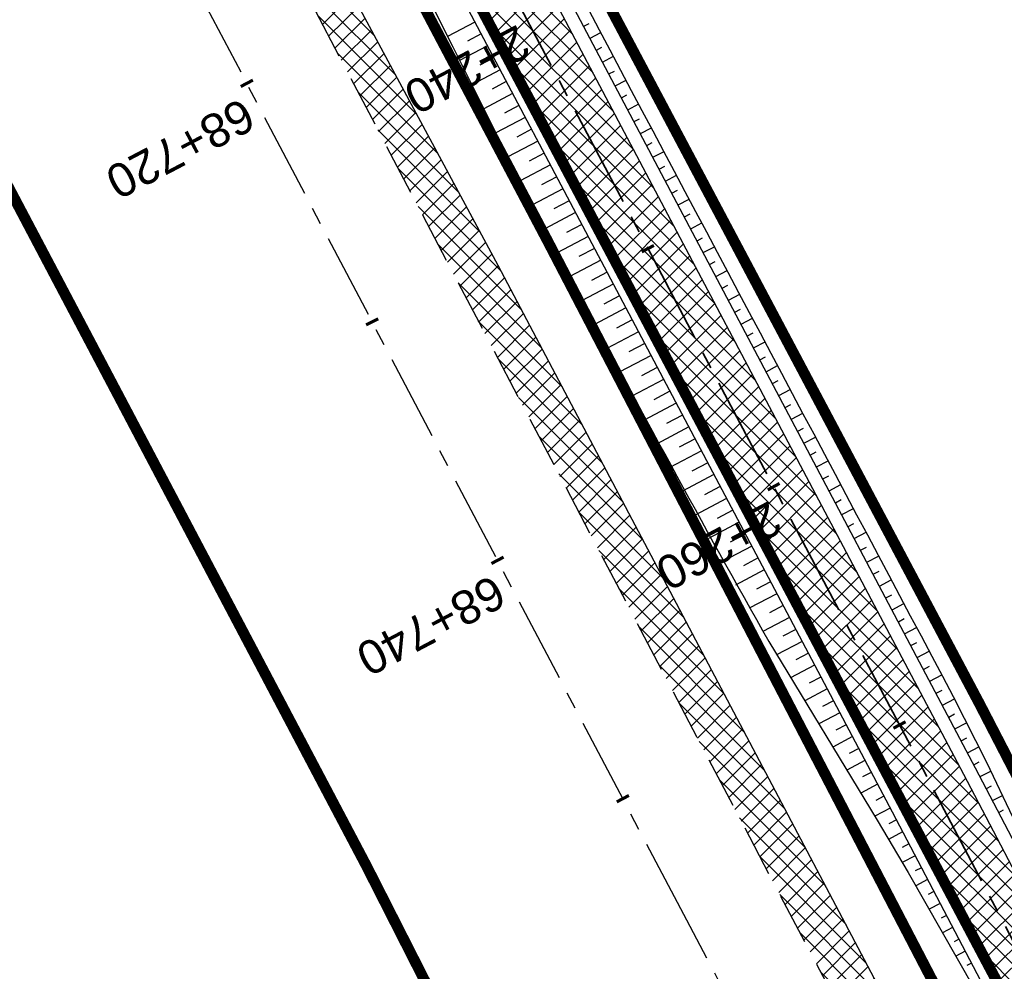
# Model space of a CAD drawing. Header units: metres. Extents: x 7529682 to 7533751, y 5721195 to 5727842.
# Tile 106 of 210: x 7530743 to 7530779, y 5725784 to 5725819. Entities that reach past the tile are written whole.
import ezdxf

# ---------------------------------------------------------------- set-up
doc = ezdxf.new("R2010")
doc.units = ezdxf.units.M
for name, pattern in [('817-dzialki-09-05-04$0$HIDDEN', [0.375, 0.25, -0.125]), ('ACAD_ISO05W100', [33, 24, -3, 0, -3, 0, -3]), ('CENTER', [50.8, 31.75, -6.35, 6.35, -6.35]), ('CENTER2', [28.575, 19.05, -3.175, 3.175, -3.175]), ('HIDDEN', [9.525, 6.35, -3.175])]:
    doc.linetypes.add(name, pattern=pattern)
for name, color, linetype in [('C-DROGI-SYTUACJA', 7, 'Continuous'), ('C-DROGI-SYTUACJA-ETYKIETY', 7, 'Continuous'), ('D-hatch-pobocza', 131, 'Continuous'), ('D-pobocza', 60, 'Continuous'), ('D-rowy', 160, 'Continuous'), ('D-skarpa', 2, 'Continuous'), ('D-skarpa-kreskowanie', 2, 'Continuous')]:
    doc.layers.add(name, color=color, linetype=linetype)
for name, color, linetype, lineweight, true_color in [('D-ewidencja-numery', 7, 'Continuous', 50, 0x40ff00), ('D-hatch-ciag-pieszo-rowerowy', 7, 'Continuous', 13, 0xff9f80), ('D-LR-etap-III', 7, '817-dzialki-09-05-04$0$HIDDEN', 50, 0x00008f)]:
    doc.layers.add(name, color=color, linetype=linetype, lineweight=lineweight, true_color=true_color)
for name, color, linetype, lineweight in [('D-krawędzie', 3, 'Continuous', 30), ('D-obrzeża', 2, 'Continuous', 30), ('D-oś', 10, 'CENTER', 30), ('D-pas-drogowy', 7, 'ACAD_ISO05W100', 50)]:
    doc.layers.add(name, color=color, linetype=linetype, lineweight=lineweight)
doc.layers.add('poprzeczki', color=7, linetype='Continuous', true_color=0x0000c7)
doc.styles.get("Standard").update_dxf_attribs({"font": 'arial.ttf'})
pattern_1 = [(45, (0, 0), (-0.33675960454, 0.33675960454), []), (135, (0, 0), (-0.33675960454, -0.33675960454), [])]

# ---------------------------------------------------------------- blocks, each defined once
blk = doc.blocks.new('AeccTickLine')
at = {"color": 0, "linetype": 'ByBlock', "lineweight": -2}
blk.add_line((0, 1), (0, -1), dxfattribs=at)

msp = doc.modelspace()

# ---------------------------------------------------------------- hatches: boundary and pattern name
at = {"layer": 'D-hatch-ciag-pieszo-rowerowy'}
h = msp.add_hatch(dxfattribs=at)
h.set_pattern_fill('ANSI37', color=256, scale=0.15, style=0)
h.set_pattern_definition(pattern_1)
edge = h.paths.add_edge_path()
edge.add_line((7530776.607, 5725790.321), (7530759.629, 5725822.461))
edge.add_line((7530759.629, 5725822.461), (7530758.52, 5725821.884))
edge.add_line((7530758.52, 5725821.884), (7530775.501, 5725789.739))
edge.add_line((7530775.501, 5725789.739), (7530792.729, 5725756.833))
edge.add_line((7530792.729, 5725756.833), (7530803.873, 5725735.729))
edge.add_arc((7530538.588, 5725595.643), 300, 26.89726, 27.8367, ccw=False)
edge.add_line((7530806.134, 5725731.361), (7530814.971, 5725713.941))
edge.add_line((7530814.971, 5725713.941), (7530815.845, 5725714.98))
edge.add_line((7530815.845, 5725714.98), (7530807.239, 5725731.945))
edge.add_arc((7530539.694, 5725596.227), 300, 26.89728, 27.8367)
edge.add_line((7530804.978, 5725736.313), (7530793.835, 5725757.415))
edge.add_line((7530793.835, 5725757.415), (7530776.607, 5725790.321))
edge = h.paths.add_edge_path()
edge.add_line((7530816.037, 5725715.208), (7530816.72, 5725716.019))
edge.add_line((7530816.72, 5725716.019), (7530808.345, 5725732.528))
edge.add_arc((7530540.799, 5725596.81), 300, 26.89731, 27.8367)
edge.add_line((7530806.084, 5725736.896), (7530794.941, 5725757.997))
edge.add_line((7530794.941, 5725757.997), (7530777.714, 5725790.903))
edge.add_line((7530777.714, 5725790.903), (7530760.738, 5725823.038))
edge.add_line((7530760.738, 5725823.038), (7530759.629, 5725822.461))
edge.add_line((7530759.629, 5725822.461), (7530776.607, 5725790.321))
edge.add_line((7530776.607, 5725790.321), (7530793.835, 5725757.415))
edge.add_line((7530793.835, 5725757.415), (7530804.978, 5725736.313))
edge.add_arc((7530539.694, 5725596.227), 300, 26.89728, 27.8367, ccw=False)
edge.add_line((7530807.239, 5725731.945), (7530815.845, 5725714.98))
edge.add_line((7530815.845, 5725714.98), (7530816.037, 5725715.208))
at = {"layer": 'D-hatch-pobocza'}
h = msp.add_hatch(dxfattribs=at)
h.set_pattern_fill('ANSI37', color=256, scale=0.15, style=0)
h.set_pattern_definition(pattern_1)
h.paths.add_polyline_path([(7530720.98, 5725884.44), (7530708.37, 5725908.34), (7530695.8, 5725932.28), (7530687.36, 5725949.02), (7530675.51, 5725970.87), (7530663.29, 5725994.02), (7530649.63, 5726020.19), (7530635.9, 5726046.17), (7530600.685, 5726114.059), (7530599.743, 5726113.515), (7530641.555, 5726032.008), (7530660.961, 5725995.07), (7530689.128, 5725941.54), (7530707.336, 5725907.032), (7530725.256, 5725873.093), (7530743.97, 5725837.654), (7530770.527, 5725787.119), (7530787.864, 5725754.267), (7530809.813, 5725712.702), (7530812.028, 5725712.541), (7530798.84, 5725737.15), (7530787.35, 5725758.8), (7530776.05, 5725780.2), (7530760.43, 5725809.79), (7530749.22, 5725830.63), (7530733.52, 5725861.06)])

# ---------------------------------------------------------------- linework, layer by layer
at = {"layer": 'C-DROGI-SYTUACJA', "color": 10, "linetype": 'CENTER2', "lineweight": 35, "ltscale": 0.2}
msp.add_lwpolyline([(7530731.225, 5725876.244), (7530749.941, 5725840.801), (7530776.607, 5725790.321), (7530793.835, 5725757.415), (7530804.978, 5725736.313, -0.004099), (7530807.239, 5725731.945), (7530820.113, 5725706.566), (7530830.27, 5725687.299), (7530846.387, 5725656.605), (7530866.204, 5725619.068), (7530877.76, 5725597.076, 0.133536), (7530884.909, 5725589.392), (7530887.484, 5725587.792, -0.133608), (7530894.636, 5725580.102), (7530904.4, 5725561.506, -0.112773)], format="xyb", dxfattribs=at)
at = {"layer": 'D-ewidencja-numery', "color": 12, "ltscale": 15, "true_color": 0xc70000}
msp.add_lwpolyline([(7530735.223, 5725875.667), (7530752.504, 5725842.155), (7530778.311, 5725793.501), (7530797.5, 5725756.382), (7530812.519, 5725728.289), (7530820.039, 5725713.16), (7530822.422, 5725710.194), (7530833.155, 5725688.801), (7530849.629, 5725656.159), (7530867.983, 5725621.964), (7530872.63, 5725612.888), (7530880.354, 5725597.595), (7530883.839, 5725593.389), (7530891.782, 5725587.763), (7530895.039, 5725584.281), (7530897.034, 5725580.941), (7530900.952, 5725579.946), (7530904.81, 5725571.977)], dxfattribs=at)
at = {"layer": 'D-krawędzie', "linetype": 'HIDDEN', "ltscale": 0.3, "flags": 128}
msp.add_lwpolyline([(7530572.01, 5726166.06), (7530620.381, 5726072.761), (7530641.555, 5726032.008), (7530660.961, 5725995.07), (7530689.128, 5725941.54), (7530707.336, 5725907.032), (7530725.256, 5725873.093), (7530743.97, 5725837.654), (7530770.527, 5725787.119), (7530787.864, 5725754.267), (7530809.898, 5725712.542), (7530824.739, 5725684.389), (7530840.856, 5725653.693), (7530860.675, 5725616.154), (7530865.283, 5725607.394), (7530878.05, 5725583.08), (7530918.172, 5725507.178), (7530950.163, 5725446.305), (7530993.419, 5725364.265), (7531022.766, 5725308.719), (7531053.81, 5725249.872), (7531081.166, 5725197.875), (7531103.902, 5725154.541), (7531128.123, 5725108.448), (7531149.3, 5725068.25), (7531167.38, 5725033.767), (7531197.165, 5724976.988), (7531228.151, 5724918.034), (7531253.153, 5724870.491), (7531286.796, 5724806.654), (7531306.74, 5724768.665), (7531335.094, 5724714.652), (7531357.319, 5724672.439), (7531373.645, 5724641.454), (7531392.162, 5724605.999), (7531418.48, 5724555.853), (7531439.727, 5724515.582), (7531468.399, 5724461.077), (7531491.782, 5724416.528), (7531531.99, 5724339.833), (7531557.227, 5724291.659), (7531569.852, 5724267.577), (7531591.376, 5724226.548), (7531610.004, 5724191.103), (7531616.883, 5724177.999), (7531629.985, 5724153.025), (7531641.007, 5724132.022), (7531664.906, 5724087.617), (7531677.644, 5724064.786), (7531683.112, 5724054.988), (7531686.753, 5724048.18), (7531695.448, 5724031.697), (7531703.749, 5724015.917), (7531709.214, 5724005.514), (7531719.389, 5723986.147), (7531726.295, 5723973), (7531732.741, 5723960.736), (7531735.13, 5723956.19)], dxfattribs=at)
at = {"layer": 'D-LR-etap-III', "ltscale": 10, "flags": 128}
msp.add_lwpolyline([(7531750.474, 5723895.103, 0.4, 0.4, 0), (7531750.505, 5723895.13, 0.4, 0.4, 0), (7531682.71, 5724022.92, 0.4, 0.4, 0), (7531619.177, 5724147.204, 0.4, 0.4, 0), (7531592.309, 5724198.489, 0.4, 0.4, 0), (7531553.264, 5724272.919, 0.4, 0.4, 0), (7531504.02, 5724366.79, 0.4, 0.4, 0), (7531482.09, 5724407.62, 0.4, 0.4, 0), (7531412.35, 5724541.183, 0.4, 0.4, 0), (7531388.464, 5724586.93, 0.4, 0.4, 0), (7531345.12, 5724669.94, 0.4, 0.4, 0), (7531127.66, 5725081.67, 0.4, 0.4, 0), (7531059.253, 5725211.041, 0.4, 0.4, 0), (7531008.007, 5725307.954, 0.4, 0.4, 0), (7530964.182, 5725390.836, 0.4, 0.4, 0), (7530914.557, 5725484.684, 0.4, 0.4, 0), (7530865.243, 5725577.494, 0.4, 0.4, 0), (7530840.085, 5725624.059, 0.4, 0.4, 0), (7530802.56, 5725694.925, 0.4, 0.4, 0), (7530755.54, 5725787.51, 0.4, 0.4, 0), (7530708.718, 5725876.303, 0.4, 0.4, 0), (7530695.12, 5725902.09, 0.4, 0.4, 0), (7530642.914, 5726001.078, 0.4, 0.4, 0), (7530634.935, 5726016.147, 0.4, 0.4, 0), (7530610.82, 5726061.93, 0.4, 0.4, 0), (7530610.82, 5726061.93, 0.4, 0.4, 0), (7530607.21, 5726063.51, 0.4, 0.4, 0), (7530597.42, 5726080.68, 0.4, 0.4, 0), (7530591.16, 5726088.44, 0.4, 0.4, 0), (7530581.28, 5726107.21, 0.4, 0.4, 0), (7530571.29, 5726130.56, 0.4, 0.4, 0), (7530549.555, 5726171.527, 0.4, 0.4, 0), (7530531.014, 5726206.474, 0.4, 0.4, 0), (7530516.461, 5726236.017, 0.4, 0.4, 0), (7530500.799, 5726266.141, 0.4, 0.4, 0), (7530491.35, 5726283.94, 0.4, 0.4, 0), (7530482.4, 5726303.41, 0.4, 0.4, 0), (7530482.4, 5726303.41, 0.4, 0.4, 0), (7530450.41, 5726357.28, 0.4, 0.4, 0), (7530397.759, 5726458.5, 0.4, 0.4, 0), (7530334.708, 5726583.665, 0.4, 0.4, 0), (7530303.939, 5726645.168, 0.4, 0.4, 0), (7530300.51, 5726651.778, 0.4, 0.4, 0), (7530289.214, 5726671.967, 0.4, 0.4, 0), (7530281.54, 5726685.57, 0.4, 0.4, 0), (7530261.371, 5726724.163, 0.4, 0.4, 0), (7530254.03, 5726738.21, 0.4, 0.4, 0), (7530197.22, 5726845.06, 0.4, 0.4, 0), (7530194.71, 5726849.15, 0.4, 0.4, 0), (7530195.92, 5726850.75, 0.4, 0.4, 0), (7530170.547, 5726892.961, 0.4, 0.4, 0), (7530143.175, 5726945.066, 0.4, 0.4, 0), (7530105.06, 5727018.32, 0.4, 0.4, 0), (7530100.06, 5727027.16, 0.4, 0.4, 0), (7530062.319, 5727099.625, 0.4, 0.4, 0), (7530015.379, 5727189.42, 0.4, 0.4, 0), (7529983.208, 5727250.207, 0.4, 0.4, 0), (7529953.284, 5727306.747, 0.4, 0.4, 0), (7529900.671, 5727406.159, 0.4, 0.4, 0), (7529890.63, 5727425.131, 0.4, 0.4, 0), (7529875.155, 5727454.426, 0.4, 0.4, 0), (7529857.56, 5727487.787, 0.4, 0.4, 0), (7529835.194, 5727530.193, 0.4, 0.4, 0), (7529811.741, 5727574.662, 0.4, 0.4, 0), (7529792.102, 5727611.923, 0.4, 0.4, 0), (7529768.066, 5727657.47, 0.4, 0.4, 0), (7529755.211, 5727682.131, 0.4, 0.4, 0), (7529753.31, 5727681.13, 0.4, 0.4, 0), (7529739.21, 5727707.77, 0.4, 0.4, 0), (7529735.395, 5727711.252, 0.4, 0.4, 0), (7529725.42, 5727730.2, 0.4, 0.4, 0), (7529723.55, 5727729.88, 0.4, 0.4, 0), (7529695.567, 5727782.932, 0.4, 0.4, 0), (7529717.68, 5727794.024, 0.4, 0.4, 0), (7529736.275, 5727758.647, 0.4, 0.4, 0), (7529736.275, 5727758.647, 0.4, 0.4, 0), (7529744.511, 5727750.406, 0.4, 0.4, 0), (7529744.511, 5727750.406, 0.4, 0.4, 0), (7529750.283, 5727738.55, 0.4, 0.4, 0), (7529777.109, 5727687.569, 0.4, 0.4, 0), (7529796.515, 5727651.33, 0.4, 0.4, 0), (7529814.938, 5727616.793, 0.4, 0.4, 0), (7529839.007, 5727572.304, 0.4, 0.4, 0), (7529860.618, 5727532.509, 0.4, 0.4, 0), (7529882.349, 5727491.504, 0.4, 0.4, 0), (7529904.865, 5727449.096, 0.4, 0.4, 0), (7529920.747, 5727418.885, 0.4, 0.4, 0), (7529946.677, 5727368.547, 0.4, 0.4, 0), (7529972.025, 5727320.573, 0.4, 0.4, 0), (7529987.74, 5727290.153, 0.4, 0.4, 0), (7529996.497, 5727273.662, 0.4, 0.4, 0), (7530017.541, 5727234.203, 0.4, 0.4, 0), (7530033.054, 5727204.864, 0.4, 0.4, 0), (7530051.623, 5727170.223, 0.4, 0.4, 0), (7530069.277, 5727137.016, 0.4, 0.4, 0), (7530089.385, 5727097.534, 0.4, 0.4, 0), (7530109.713, 5727060.747, 0.4, 0.4, 0), (7530136.77, 5727011.64, 0.4, 0.4, 0), (7530162.447, 5726962.744, 0.4, 0.4, 0), (7530187.674, 5726916.992, 0.4, 0.4, 0), (7530207.821, 5726879.335, 0.4, 0.4, 0), (7530230.626, 5726834.519, 0.4, 0.4, 0), (7530262.288, 5726776.618, 0.4, 0.4, 0), (7530277.51, 5726760.213, 0.4, 0.4, 0), (7530286.037, 5726744.107, 0.4, 0.4, 0), (7530288.097, 5726735.884, 0.4, 0.4, 0), (7530290.394, 5726725.047, 0.4, 0.4, 0), (7530296.177, 5726713.583, 0.4, 0.4, 0), (7530302.726, 5726701.182, 0.4, 0.4, 0), (7530325.685, 5726657.466, 0.4, 0.4, 0), (7530343.244, 5726623.649, 0.4, 0.4, 0), (7530360.23, 5726591.747, 0.4, 0.4, 0), (7530383.209, 5726548.059, 0.4, 0.4, 0), (7530406.018, 5726503.606, 0.4, 0.4, 0), (7530427.465, 5726462.62, 0.4, 0.4, 0), (7530447.928, 5726424.388, 0.4, 0.4, 0), (7530471.127, 5726379.921, 0.4, 0.4, 0), (7530490.501, 5726343.033, 0.4, 0.4, 0), (7530509.499, 5726306.733, 0.4, 0.4, 0), (7530529.89, 5726267.244, 0.4, 0.4, 0), (7530543.852, 5726238.99, 0.4, 0.4, 0), (7530554.809, 5726218.944, 0.4, 0.4, 0), (7530559.027, 5726212.223, 0.4, 0.4, 0), (7530563.061, 5726206.41, 0.4, 0.4, 0), (7530566.934, 5726200.464, 0.4, 0.4, 0), (7530569.771, 5726194.902, 0.4, 0.4, 0), (7530571.473, 5726191.282, 0.4, 0.4, 0), (7530572.839, 5726188.025, 0.4, 0.4, 0), (7530575.295, 5726182.035, 0.4, 0.4, 0), (7530579.737, 5726173.306, 0.4, 0.4, 0), (7530583.3, 5726167.41, 0.4, 0.4, 0), (7530593.4, 5726163.33, 0.4, 0.4, 0), (7530598.618, 5726155.264, 0.4, 0.4, 0), (7530608.258, 5726140.497, 0.4, 0.4, 0), (7530603.27, 5726136.83, 0.4, 0.4, 0), (7530606.53, 5726131.84, 0.4, 0.4, 0), (7530604.239, 5726124.217, 0.4, 0.4, 0), (7530605.847, 5726121.63, 0.4, 0.4, 0), (7530608.972, 5726116.164, 0.4, 0.4, 0), (7530618.114, 5726097.791, 0.4, 0.4, 0), (7530651.213, 5726034.96, 0.4, 0.4, 0), (7530670.244, 5725998.611, 0.4, 0.4, 0), (7530698.075, 5725945.953, 0.4, 0.4, 0), (7530716.506, 5725911.305, 0.4, 0.4, 0), (7530735.223, 5725875.667, 0.4, 0.4, 0), (7530752.504, 5725842.155, 0.4, 0.4, 0), (7530778.311, 5725793.501, 0.4, 0.4, 0), (7530797.5, 5725756.382, 0.4, 0.4, 0), (7530812.519, 5725728.289, 0.4, 0.4, 0), (7530820.039, 5725713.16, 0.4, 0.4, 0), (7530822.422, 5725710.194, 0.4, 0.4, 0), (7530833.155, 5725688.801, 0.4, 0.4, 0), (7530849.629, 5725656.159, 0.4, 0.4, 0), (7530867.983, 5725621.964, 0.4, 0.4, 0), (7530872.63, 5725612.888, 0.4, 0.4, 0), (7530880.354, 5725597.595, 0.4, 0.4, 0), (7530883.839, 5725593.389, 0.4, 0.4, 0), (7530891.782, 5725587.763, 0.4, 0.4, 0), (7530895.039, 5725584.281, 0.4, 0.4, 0), (7530897.034, 5725580.941, 0.4, 0.4, 0), (7530900.952, 5725579.946, 0.4, 0.4, 0), (7530904.81, 5725571.977, 0.4, 0.4, 0), (7530903.682, 5725568.566, 0.4, 0.4, 0), (7530908.901, 5725558.845, 0.4, 0.4, 0), (7530910.252, 5725545.672, 0.4, 0.4, 0), (7530912.873, 5725538.646, 0.4, 0.4, 0), (7530945.278, 5725478.464, 0.4, 0.4, 0), (7530959.692, 5725450.246, 0.4, 0.4, 0), (7531002.827, 5725368.192, 0.4, 0.4, 0), (7531044.704, 5725290.314, 0.4, 0.4, 0), (7531064.099, 5725253.213, 0.4, 0.4, 0), (7531083.01, 5725216.678, 0.4, 0.4, 0), (7531113.013, 5725158.466, 0.4, 0.4, 0), (7531137.364, 5725113.071, 0.4, 0.4, 0), (7531150.831, 5725086.712, 0.4, 0.4, 0), (7531159.746, 5725076.641, 0.4, 0.4, 0), (7531166.31, 5725074.58, 0.4, 0.4, 0), (7531172.29, 5725062.58, 0.4, 0.4, 0), (7531170.59, 5725055.606, 0.4, 0.4, 0), (7531173.733, 5725044.081, 0.4, 0.4, 0), (7531215.342, 5724964.86, 0.4, 0.4, 0), (7531238.054, 5724921.685, 0.4, 0.4, 0), (7531262.39, 5724875.283, 0.4, 0.4, 0), (7531295.587, 5724811.266, 0.4, 0.4, 0), (7531348.488, 5724712.363, 0.4, 0.4, 0), (7531363.741, 5724682.684, 0.4, 0.4, 0), (7531366.987, 5724675.865, 0.4, 0.4, 0), (7531382.541, 5724646.111, 0.4, 0.4, 0), (7531401.299, 5724610.875, 0.4, 0.4, 0), (7531428.965, 5724558.862, 0.4, 0.4, 0), (7531449.111, 5724520.398, 0.4, 0.4, 0), (7531477.293, 5724465.831, 0.4, 0.4, 0), (7531500.996, 5724421.113, 0.4, 0.4, 0), (7531512.122, 5724400.549, 0.4, 0.4, 0), (7531513.782, 5724396.757, 0.4, 0.4, 0), (7531526.32, 5724379.39, 0.4, 0.4, 0), (7531566.784, 5724302.736, 0.4, 0.4, 0), (7531612.277, 5724225.61, 0.4, 0.4, 0), (7531620.493, 5724210.548, 0.4, 0.4, 0), (7531631.578, 5724196.258, 0.4, 0.4, 0), (7531653.484, 5724152.434, 0.4, 0.4, 0), (7531661.151, 5724128.494, 0.4, 0.4, 0), (7531673.881, 5724101.186, 0.4, 0.4, 0), (7531684.691, 5724081.184, 0.4, 0.4, 0), (7531699.212, 5724051.17, 0.4, 0.4, 0), (7531704.034, 5724040.584, 0.4, 0.4, 0), (7531704.034, 5724040.584, 0.4, 0.4, 0), (7531703.913, 5724037.17, 0.4, 0.4, 0), (7531736.42, 5723969.232, 0.4, 0.4, 0), (7531738.285, 5723967.699, 0.4, 0.4, 0), (7531742.181, 5723962.346, 0.4, 0.4, 0), (7531744.286, 5723958.616, 0.4, 0.4, 0), (7531755.393, 5723944.193, 0.4, 0.4, 0), (7531758.69, 5723936.76, 0.4, 0.4, 0), (7531780.08, 5723929.25, 0.4, 0.4, 0), (7531792.612, 5723906.338, 0.4, 0.4, 0), (7531792.612, 5723906.338, 0.4, 0.4, 0), (7531756.962, 5723883.055, 0.4, 0.4, 0), (7531750.46, 5723895.13, 0.4, 0.4, 0), (7531750.46, 5723895.13, 0, 0, 0)], format="xyseb", dxfattribs=at)
at = {"layer": 'D-obrzeża'}
for points in [[(7530816.72, 5725716.019), (7530808.345, 5725732.528, 0.004099), (7530806.084, 5725736.896), (7530794.941, 5725757.997), (7530777.714, 5725790.903), (7530751.046, 5725841.385), (7530732.331, 5725876.827), (7530714.412, 5725910.765), (7530696.206, 5725945.269), (7530668.046, 5725998.784), (7530664.91, 5726005.014, 0.00515), (7530662.075, 5726010.504), (7530653.608, 5726026.493, -0.00515), (7530650.772, 5726031.983), (7530642.155, 5726049.099), (7530627.426, 5726076.939), (7530607.073, 5726115.582, 0.017191), (7530603.662, 5726121.551), (7530600.461, 5726126.731, -0.223174), (7530600.17, 5726129.266), (7530602.624, 5726136.556), (7530601.532, 5726138.658)], [(7530597.423, 5726127.912, 0.123992), (7530598.087, 5726125.817), (7530601.49, 5726120.31, -0.017191), (7530604.901, 5726114.341), (7530625.206, 5726075.789), (7530639.927, 5726047.965), (7530648.54, 5726030.859, 0.00515), (7530651.375, 5726025.369), (7530659.842, 5726009.38, -0.00515), (7530662.677, 5726003.89), (7530665.83, 5725997.628), (7530693.994, 5725944.104), (7530712.201, 5725909.598), (7530730.12, 5725875.66), (7530748.836, 5725840.217), (7530775.501, 5725789.739), (7530792.729, 5725756.833), (7530803.873, 5725735.729, -0.004099), (7530806.134, 5725731.361), (7530819.007, 5725705.983)]]:
    msp.add_lwpolyline(points, format="xyb", dxfattribs=at)
at = {"layer": 'D-oś', "ltscale": 0.1}
msp.add_lwpolyline([(7530915.075, 5725505.546), (7530874.954, 5725581.449), (7530862.185, 5725605.765), (7530857.579, 5725614.523), (7530837.759, 5725652.063), (7530821.642, 5725682.76), (7530806.803, 5725710.907), (7530784.769, 5725752.633), (7530767.43, 5725785.489), (7530740.873, 5725836.023), (7530722.161, 5725871.458), (7530704.24, 5725905.399), (7530686.032, 5725939.909), (7530657.862, 5725993.442), (7530638.453, 5726030.387), (7530594.845, 5726110.895), (7530594.845, 5726110.895), (7530594.845, 5726110.895), (7530540.21, 5726214.45)], dxfattribs=at)
at = {"layer": 'D-pas-drogowy', "ltscale": 0.2, "flags": 128}
msp.add_lwpolyline([(7531633.019, 5724182.834, 0.4, 0.4, 0), (7531617.559, 5724211.608, 0.4, 0.4, 0), (7531566.784, 5724302.736, 0.4, 0.4, 0), (7531538.419, 5724356.47, 0.4, 0.4, 0), (7531526.32, 5724379.39, 0.4, 0.4, 0), (7531516.102, 5724393.607, 0.4, 0.4, 0.001485), (7531513.78, 5724396.838, 0.4, 0.4, 0), (7531501.87, 5724413.41, 0.4, 0.4, 0), (7531474.926, 5724464.508, 0.4, 0.4, 0), (7531446.2, 5724518.992, 0.4, 0.4, 0), (7531424.962, 5724559.262, 0.4, 0.4, 0), (7531398.444, 5724609.566, 0.4, 0.4, 0), (7531379.647, 5724645.216, 0.4, 0.4, 0), (7531365.23, 5724672.56, 0.4, 0.4, 0), (7531341.306, 5724717.915, 0.4, 0.4, 0), (7531312.9, 5724771.789, 0.4, 0.4, 0), (7531292.591, 5724810.307, 0.4, 0.4, 0), (7531259.392, 5724873.271, 0.4, 0.4, 0), (7531233.74, 5724921.923, 0.4, 0.4, 0), (7531203.073, 5724980.092, 0.4, 0.4, 0), (7531173.471, 5725036.225, 0.4, 0.4, 0), (7531168.27, 5725046.09, 0.4, 0.4, 0), (7531172.29, 5725062.58, 0.4, 0.4, 0), (7531166.31, 5725074.58, 0.4, 0.4, 0), (7531150.32, 5725079.6, 0.4, 0.4, 0), (7531141.5, 5725096.43, 0.4, 0.4, 0), (7531109.312, 5725157.814, 0.4, 0.4, 0), (7531086.641, 5725201.048, 0.4, 0.4, 0), (7531059.198, 5725253.384, 0.4, 0.4, 0), (7531028.207, 5725312.489, 0.4, 0.4, 0), (7530999.105, 5725367.99, 0.4, 0.4, 0), (7530956.248, 5725449.725, 0.4, 0.4, 0), (7530924.398, 5725510.464, 0.4, 0.4, 0), (7530897.51, 5725561.74, 0.4, 0.4, 0), (7530894.46, 5725566.14, 0.4, 0.4, 0), (7530892.16, 5725570.49, 0.4, 0.4, 0), (7530869.363, 5725613.307, 0.4, 0.4, 0), (7530861.694, 5725627.705, 0.4, 0.4, 0), (7530852.74, 5725644.52, 0.4, 0.4, 0), (7530831.51, 5725684.2, 0.4, 0.4, 0), (7530811.13, 5725722.52, 0.4, 0.4, 0), (7530792.348, 5725757.941, 0.4, 0.4, 0), (7530768.03, 5725803.8, 0.4, 0.4, 0), (7530748.769, 5725840.179, 0.4, 0.4, 0), (7530727.7, 5725879.97, 0.4, 0.4, 0), (7530712.098, 5725909.545, 0.4, 0.4, 0), (7530693.644, 5725944.645, 0.4, 0.4, 0), (7530665.702, 5725997.539, 0.4, 0.4, 0), (7530641.76, 5726042.88, 0.4, 0.4, 0), (7530616.5, 5726091.48, 0.4, 0.4, 0), (7530604.628, 5726114.32, 0.4, 0.4, -0.007763), (7530602.5, 5726118.43, 0.4, 0.4, 0), (7530603.992, 5726123.395, 0.4, 0.4, 0), (7530606.53, 5726131.84, 0.4, 0.4, 0), (7530603.27, 5726136.83, 0.4, 0.4, 0), (7530593.776, 5726151.369, 0.4, 0.4, 0), (7530590.203, 5726156.84, 0.4, 0.4, 0), (7530583.3, 5726167.41, 0.4, 0.4, 0), (7530580.578, 5726170.428, 0.4, 0.4, 0), (7530575.85, 5726175.67, 0.4, 0.4, 0), (7530569.01, 5726186.66, 0.4, 0.4, 0), (7530562.555, 5726199.189, 0.4, 0.4, 0), (7530555.67, 5726211.39, 0.4, 0.4, 0), (7530548.29, 5726224.23, 0.4, 0.4, 0), (7530540.58, 5726237.71, 0.4, 0.4, 0), (7530532.68, 5726252.65, 0.4, 0.4, 0), (7530524.06, 5726269.35, 0.4, 0.4, 0), (7530502.82, 5726309.91, 0.4, 0.4, 0), (7530488.83, 5726336.63, 0.4, 0.4, 0), (7530466.03, 5726380.16, 0.4, 0.4, 0), (7530438.47, 5726432.77, 0.4, 0.4, 0), (7530424.53, 5726459.09, 0.4, 0.4, 0), (7530401.63, 5726502.97, 0.4, 0.4, 0), (7530383.38, 5726538.06, 0.4, 0.4, 0), (7530353.97, 5726593.52, 0.4, 0.4, 0), (7530338.47, 5726622.74, 0.4, 0.4, 0), (7530322.01, 5726653.88, 0.4, 0.4, 0), (7530297.54, 5726700.33, 0.4, 0.4, 0), (7530287.38, 5726719.6, 0.4, 0.4, 0), (7530285.95, 5726722.316, 0.4, 0.4, 0), (7530280.26, 5726733.12, 0.4, 0.4, 0), (7530266.73, 5726758.74, 0.4, 0.4, 0), (7530260.42, 5726770.47, 0.4, 0.4, 0), (7530253.25, 5726783.82, 0.4, 0.4, 0), (7530244.95, 5726799.33, 0.4, 0.4, 0), (7530239.39, 5726808.49, 0.4, 0.4, 0), (7530238.29, 5726807.9, 0.4, 0.4, 0), (7530218.11, 5726850.67, 0.4, 0.4, 0), (7530175.907, 5726928.168, 0.4, 0.4, 0), (7530096.68, 5727076.15, 0.4, 0.4, 0), (7530094.68, 5727079.89, 0.4, 0.4, 0), (7530064.597, 5727135.523, 0.4, 0.4, 0), (7530046.731, 5727168.892, 0.4, 0.4, 0), (7530025.803, 5727208.461, 0.4, 0.4, 0), (7530012.847, 5727232.979, 0.4, 0.4, 0), (7529994.15, 5727268.45, 0.4, 0.4, 0), (7529981.671, 5727291.93, 0.4, 0.4, 0), (7529949.89, 5727351.73, 0.4, 0.4, 0), (7529924.75, 5727399.03, 0.4, 0.4, 0), (7529915.516, 5727417.1, 0.4, 0.4, 0), (7529885.83, 5727475.19, 0.4, 0.4, 0), (7529862.56, 5727519.97, 0.4, 0.4, 0), (7529852.985, 5727538.191, 0.4, 0.4, 0), (7529836.513, 5727569.511, 0.4, 0.4, 0), (7529815.369, 5727609.141, 0.4, 0.4, 0), (7529792.795, 5727651.247, 0.4, 0.4, 0), (7529774.199, 5727685.858, 0.4, 0.4, 0), (7529746.966, 5727736.059, 0.4, 0.4, 0), (7529733.92, 5727757.62, 0.4, 0.4, 0), (7529708.607, 5727806.389, 0.4, 0.4, 0), (7529688.492, 5727796.345, 0.4, 0.4, 0), (7529723.55, 5727729.88, 0.4, 0.4, 0), (7529725.42, 5727730.2, 0.4, 0.4, 0), (7529735.38, 5727711.28, 0.4, 0.4, 0), (7529739.21, 5727707.77, 0.4, 0.4, 0), (7529753.31, 5727681.13, 0.4, 0.4, 0), (7529755.178, 5727682.114, 0.4, 0.4, 0), (7529792.102, 5727611.923, 0.4, 0.4, 0), (7529811.741, 5727574.662, 0.4, 0.4, 0), (7529835.194, 5727530.193, 0.4, 0.4, 0), (7529857.56, 5727487.787, 0.4, 0.4, 0), (7529875.155, 5727454.426, 0.4, 0.4, 0), (7529890.63, 5727425.131, 0.4, 0.4, 0), (7529900.671, 5727406.159, 0.4, 0.4, 0), (7529953.284, 5727306.747, 0.4, 0.4, 0), (7529983.208, 5727250.207, 0.4, 0.4, 0), (7530015.379, 5727189.42, 0.4, 0.4, 0), (7530062.319, 5727099.625, 0.4, 0.4, 0), (7530100.06, 5727027.16, 0.4, 0.4, 0), (7530105.06, 5727018.32, 0.4, 0.4, 0), (7530143.175, 5726945.066, 0.4, 0.4, 0), (7530170.547, 5726892.961, 0.4, 0.4, 0), (7530195.92, 5726850.75, 0.4, 0.4, 0), (7530194.71, 5726849.15, 0.4, 0.4, 0), (7530197.22, 5726845.06, 0.4, 0.4, 0), (7530254.03, 5726738.21, 0.4, 0.4, 0), (7530261.371, 5726724.163, 0.4, 0.4, 0), (7530281.54, 5726685.57, 0.4, 0.4, 0), (7530289.214, 5726671.967, 0.4, 0.4, 0), (7530300.51, 5726651.778, 0.4, 0.4, 0), (7530303.939, 5726645.168, 0.4, 0.4, 0), (7530334.708, 5726583.665, 0.4, 0.4, 0), (7530397.759, 5726458.5, 0.4, 0.4, 0), (7530450.41, 5726357.28, 0.4, 0.4, 0), (7530482.4, 5726303.41, 0.4, 0.4, 0), (7530483.688, 5726301.003, 0.4, 0.4, 0), (7530491.35, 5726283.94, 0.4, 0.4, 0), (7530512.67, 5726243.78, 0.4, 0.4, 0), (7530529.43, 5726209.46, 0.4, 0.4, 0), (7530571.29, 5726130.56, 0.4, 0.4, 0), (7530581.28, 5726107.21, 0.4, 0.4, 0), (7530591.16, 5726088.44, 0.4, 0.4, 0), (7530597.42, 5726080.68, 0.4, 0.4, 0), (7530607.21, 5726063.51, 0.4, 0.4, 0), (7530610.82, 5726061.93, 0.4, 0.4, 0), (7530634.935, 5726016.147, 0.4, 0.4, 0), (7530642.914, 5726001.078, 0.4, 0.4, 0), (7530695.12, 5725902.09, 0.4, 0.4, 0), (7530708.718, 5725876.303, 0.4, 0.4, 0), (7530755.54, 5725787.51, 0.4, 0.4, 0), (7530802.56, 5725694.925, 0.4, 0.4, 0), (7530840.085, 5725624.059, 0.4, 0.4, 0), (7530865.243, 5725577.494, 0.4, 0.4, 0), (7530914.557, 5725484.684, 0.4, 0.4, 0), (7530964.182, 5725390.836, 0.4, 0.4, 0), (7531008.007, 5725307.954, 0.4, 0.4, 0), (7531059.253, 5725211.041, 0.4, 0.4, 0), (7531127.66, 5725081.67, 0.4, 0.4, 0), (7531345.12, 5724669.94, 0.4, 0.4, 0), (7531388.464, 5724586.93, 0.4, 0.4, 0), (7531412.35, 5724541.183, 0.4, 0.4, 0), (7531482.09, 5724407.62, 0.4, 0.4, 0), (7531504.02, 5724366.79, 0.4, 0.4, 0), (7531519.374, 5724337.52, 0.4, 0.4, 0), (7531563.749, 5724252.932, 0.4, 0.4, 0), (7531602.175, 5724179.681, 0.4, 0.4, 0), (7531619.177, 5724147.204, 0.4, 0.4, 0), (7531625.038, 5724135.635, 0.4, 0.4, 0), (7531656.796, 5724073.316, 0.4, 0.4, 0), (7531675.12, 5724037.36, 0.4, 0.4, 0), (7531682.71, 5724022.92, 0.4, 0.4, 0), (7531705.565, 5723979.811, 0.4, 0.4, 0), (7531736.606, 5723921.262, 0.4, 0.4, 0), (7531750.46, 5723895.13, 0.4, 0.4, 0), (7531740.77, 5723886.56, 0.4, 0.4, 0), (7531732.86, 5723885, 0.4, 0.4, 0), (7531722.18, 5723887.77, 0.4, 0.4, 0), (7531729.87, 5723862.17, 0.4, 0.4, 0), (7531742.92, 5723861.93, 0.4, 0.4, 0), (7531763.71, 5723859.52, 0.4, 0.4, 0), (7531768.42, 5723854.12, 0.4, 0.4, 0), (7531787.42, 5723817.97, 0.4, 0.4, 0), (7531795.57, 5723809.82, 0.4, 0.4, 0), (7531816.347, 5723819.85, 0.4, 0.4, 0), (7531816.347, 5723819.85, 0.4, 0.4, 0), (7531805.06, 5723843.23, 0.4, 0.4, 0), (7531803.61, 5723886.23, 0.4, 0.4, 0), (7531803.61, 5723886.23, 0.4, 0.4, 0), (7531780.08, 5723929.25, 0.4, 0.4, 0), (7531758.69, 5723936.76, 0.4, 0.4, 0), (7531749.359, 5723946.412, 0.4, 0.4, 0), (7531742.71, 5723953.29, 0.4, 0.4, 0), (7531735.177, 5723967.878, 0.4, 0.4, 0), (7531722.37, 5723992.68, 0.4, 0.4, 0), (7531705.042, 5724030.886, 0.4, 0.4, 0), (7531699.47, 5724043.17, 0.4, 0.4, 0), (7531692.69, 5724058.11, 0.4, 0.4, 0), (7531679.672, 5724084.017, 0.4, 0.4, 0), (7531674.55, 5724094.21, 0.4, 0.4, 0), (7531666.633, 5724114.003, 0.4, 0.4, 0), (7531649, 5724153.82, 0.4, 0.4, 0), (7531641.49, 5724149.34, 0.4, 0.4, 0), (7531626.04, 5724179.34, 0.4, 0.4, 0), (7531633.03, 5724182.84, 0, 0, 0)], format="xyseb", dxfattribs=at)
at = {"layer": 'D-pobocza'}
for points in [[(7530817.069, 5725716.434), (7530808.787, 5725732.762, 0.004099), (7530806.526, 5725737.13), (7530795.384, 5725758.23), (7530778.156, 5725791.136), (7530751.489, 5725841.618), (7530732.773, 5725877.061), (7530714.854, 5725910.998), (7530696.648, 5725945.502), (7530668.49, 5725999.015), (7530665.357, 5726005.239, 0.00515), (7530662.521, 5726010.729), (7530654.054, 5726026.718, -0.00515), (7530651.219, 5726032.208), (7530642.601, 5726049.326), (7530627.87, 5726077.169), (7530607.515, 5726115.815, 0.017191), (7530604.087, 5726121.814), (7530600.886, 5726126.994, -0.095206), (7530600.551, 5726127.876)], [(7530602.007, 5726118.49, -0.012618), (7530604.459, 5726114.108), (7530624.762, 5726075.559), (7530639.482, 5726047.738), (7530648.093, 5726030.634, 0.00515), (7530650.928, 5726025.144), (7530659.395, 5726009.155, -0.00515), (7530662.231, 5726003.665), (7530665.386, 5725997.397), (7530693.552, 5725943.871), (7530711.758, 5725909.365), (7530729.678, 5725875.427), (7530748.394, 5725839.984), (7530775.058, 5725789.507), (7530792.286, 5725756.601), (7530803.431, 5725735.496, -0.004099), (7530805.692, 5725731.127), (7530814.621, 5725713.526)]]:
    msp.add_lwpolyline(points, format="xyb", dxfattribs=at)
msp.add_lwpolyline([(7530798.84, 5725737.15), (7530787.35, 5725758.8), (7530776.05, 5725780.2), (7530760.43, 5725809.79), (7530749.22, 5725830.63), (7530733.52, 5725861.06), (7530720.98, 5725884.44), (7530708.37, 5725908.34), (7530695.8, 5725932.28), (7530687.36, 5725949.02), (7530675.51, 5725970.87), (7530663.29, 5725994.02), (7530649.63, 5726020.19), (7530635.9, 5726046.17), (7530600.685, 5726114.059), (7530599.743, 5726113.515)], dxfattribs=at)
at = {"layer": 'D-rowy', "linetype": 'HIDDEN', "ltscale": 0.1, "const_width": 0.4, "flags": 128}
for points in [[(7530741.879, 5725849.304), (7530762.299, 5725810.645)], [(7530812.482, 5725715.105), (7530791.995, 5725753.555), (7530762.299, 5725810.645)]]:
    msp.add_lwpolyline(points, dxfattribs=at)
at = {"layer": 'D-skarpa', "linetype": 'Continuous'}
for points in [[(7530748.739, 5725847.871), (7530749.258, 5725846.824), (7530750.624, 5725844.131), (7530751.54, 5725842.375), (7530751.841, 5725841.804, 0.000237), (7530777.323, 5725793.793), (7530778.557, 5725791.351), (7530779.54, 5725789.3), (7530781.845, 5725784.863), (7530784.814, 5725779.157)], [(7530742.689, 5725849.01), (7530744.539, 5725845.653), (7530745.1, 5725844.628), (7530746.519, 5725841.963), (7530747.425, 5725840.202), (7530747.717, 5725839.626, -0.001221), (7530751.932, 5725831.273), (7530754.234, 5725826.834), (7530756.51, 5725822.382), (7530758.748, 5725817.909), (7530760.988, 5725813.437), (7530763.285, 5725808.996, 0.00634), (7530770.474, 5725795.83), (7530774.495, 5725789.205), (7530775.651, 5725787.264), (7530778.123, 5725782.914)]]:
    msp.add_lwpolyline(points, format="xyb", dxfattribs=at)
at = {"layer": 'D-skarpa-kreskowanie', "linetype": 'Continuous'}
for p, q in [((7530759.568, 5725818.831, 107.466), (7530758.554, 5725818.296, 106.702)), ((7530763.609, 5725818.673, 107.62), (7530763.81, 5725818.78, 107.468)), ((7530759.801, 5725818.389, 107.472), (7530759.29, 5725818.119, 107.086)), ((7530763.843, 5725818.231, 107.626), (7530764.245, 5725818.444, 107.322)), ((7530760.035, 5725817.947, 107.478), (7530759.002, 5725817.401, 106.699)), ((7530764.076, 5725817.789, 107.632), (7530764.278, 5725817.896, 107.48)), ((7530760.268, 5725817.505, 107.484), (7530759.747, 5725817.229, 107.091)), ((7530764.31, 5725817.347, 107.638), (7530764.714, 5725817.561, 107.333)), ((7530760.502, 5725817.062, 107.49), (7530759.45, 5725816.507, 106.697)), ((7530764.543, 5725816.905, 107.643), (7530764.746, 5725817.012, 107.491)), ((7530760.735, 5725816.62, 107.496), (7530760.205, 5725816.34, 107.095)), ((7530764.777, 5725816.463, 107.649), (7530765.183, 5725816.677, 107.343)), ((7530760.969, 5725816.178, 107.501), (7530759.898, 5725815.613, 106.694)), ((7530765.01, 5725816.021, 107.655), (7530765.214, 5725816.128, 107.502)), ((7530761.202, 5725815.736, 107.507), (7530760.662, 5725815.451, 107.1)), ((7530765.244, 5725815.579, 107.661), (7530765.651, 5725815.794, 107.354)), ((7530761.436, 5725815.294, 107.513), (7530760.346, 5725814.718, 106.691)), ((7530765.478, 5725815.137, 107.667), (7530765.682, 5725815.244, 107.513)), ((7530761.67, 5725814.852, 107.519), (7530761.12, 5725814.562, 107.104)), ((7530765.711, 5725814.694, 107.673), (7530766.12, 5725814.91, 107.364)), ((7530761.903, 5725814.41, 107.525), (7530760.794, 5725813.824, 106.689)), ((7530765.945, 5725814.252, 107.679), (7530766.149, 5725814.361, 107.524)), ((7530766.178, 5725813.81, 107.684), (7530766.589, 5725814.027, 107.375)), ((7530762.137, 5725813.968, 107.531), (7530761.578, 5725813.672, 107.109)), ((7530762.37, 5725813.526, 107.537), (7530761.249, 5725812.933, 106.691)), ((7530766.412, 5725813.368, 107.69), (7530766.617, 5725813.477, 107.535)), ((7530762.604, 5725813.084, 107.542), (7530762.041, 5725812.786, 107.118)), ((7530766.645, 5725812.926, 107.696), (7530767.057, 5725813.144, 107.386)), ((7530762.837, 5725812.641, 107.548), (7530761.708, 5725812.045, 106.697)), ((7530766.879, 5725812.484, 107.702), (7530767.085, 5725812.593, 107.546)), ((7530763.071, 5725812.199, 107.554), (7530762.504, 5725811.9, 107.127)), ((7530767.112, 5725812.042, 107.708), (7530767.526, 5725812.26, 107.396)), ((7530763.304, 5725811.757, 107.56), (7530762.168, 5725811.157, 106.703)), ((7530767.346, 5725811.6, 107.714), (7530767.553, 5725811.709, 107.558)), ((7530763.538, 5725811.315, 107.566), (7530762.968, 5725811.014, 107.136)), ((7530767.579, 5725811.158, 107.72), (7530767.994, 5725811.377, 107.407)), ((7530763.771, 5725810.873, 107.572), (7530762.627, 5725810.269, 106.709)), ((7530767.813, 5725810.715, 107.726), (7530768.021, 5725810.825, 107.569)), ((7530764.005, 5725810.431, 107.578), (7530763.431, 5725810.128, 107.145)), ((7530768.047, 5725810.273, 107.731), (7530768.463, 5725810.493, 107.417)), ((7530764.239, 5725809.989, 107.583), (7530763.087, 5725809.38, 106.715)), ((7530768.28, 5725809.831, 107.737), (7530768.489, 5725809.942, 107.58)), ((7530768.514, 5725809.389, 107.743), (7530768.932, 5725809.61, 107.428)), ((7530764.472, 5725809.547, 107.589), (7530763.894, 5725809.241, 107.154)), ((7530764.706, 5725809.105, 107.595), (7530763.547, 5725808.492, 106.721)), ((7530768.747, 5725808.947, 107.749), (7530768.957, 5725809.058, 107.591)), ((7530764.939, 5725808.662, 107.601), (7530764.358, 5725808.356, 107.163)), ((7530768.981, 5725808.505, 107.755), (7530769.4, 5725808.727, 107.438)), ((7530765.173, 5725808.22, 107.607), (7530764.007, 5725807.605, 106.728)), ((7530769.214, 5725808.063, 107.761), (7530769.424, 5725808.174, 107.602)), ((7530765.406, 5725807.778, 107.613), (7530764.822, 5725807.47, 107.172)), ((7530769.448, 5725807.621, 107.767), (7530769.869, 5725807.843, 107.449)), ((7530765.64, 5725807.336, 107.619), (7530764.468, 5725806.717, 106.735)), ((7530769.681, 5725807.179, 107.772), (7530769.892, 5725807.29, 107.613)), ((7530765.873, 5725806.894, 107.625), (7530765.286, 5725806.584, 107.182)), ((7530769.915, 5725806.737, 107.778), (7530770.338, 5725806.96, 107.459)), ((7530766.107, 5725806.452, 107.63), (7530764.929, 5725805.83, 106.742)), ((7530770.148, 5725806.294, 107.784), (7530770.36, 5725806.406, 107.624)), ((7530766.34, 5725806.01, 107.636), (7530765.75, 5725805.698, 107.191)), ((7530770.382, 5725805.852, 107.79), (7530770.806, 5725806.076, 107.47)), ((7530766.574, 5725805.568, 107.642), (7530765.389, 5725804.942, 106.749)), ((7530770.616, 5725805.41, 107.796), (7530770.828, 5725805.523, 107.636)), ((7530766.808, 5725805.126, 107.648), (7530766.214, 5725804.812, 107.2)), ((7530770.849, 5725804.968, 107.802), (7530771.275, 5725805.193, 107.481)), ((7530767.041, 5725804.684, 107.654), (7530765.856, 5725804.058, 106.761)), ((7530771.083, 5725804.526, 107.808), (7530771.296, 5725804.639, 107.647)), ((7530767.275, 5725804.241, 107.66), (7530766.683, 5725803.929, 107.214)), ((7530771.316, 5725804.084, 107.813), (7530771.744, 5725804.31, 107.491)), ((7530767.508, 5725803.799, 107.666), (7530766.328, 5725803.176, 106.776)), ((7530771.55, 5725803.642, 107.819), (7530771.764, 5725803.755, 107.658)), ((7530771.783, 5725803.2, 107.825), (7530772.212, 5725803.426, 107.502)), ((7530767.742, 5725803.357, 107.671), (7530767.153, 5725803.046, 107.227)), ((7530767.975, 5725802.915, 107.677), (7530766.8, 5725802.294, 106.791)), ((7530772.017, 5725802.758, 107.831), (7530772.232, 5725802.871, 107.669)), ((7530768.209, 5725802.473, 107.683), (7530767.622, 5725802.163, 107.241)), ((7530772.25, 5725802.315, 107.837), (7530772.681, 5725802.543, 107.512)), ((7530768.442, 5725802.031, 107.689), (7530767.272, 5725801.413, 106.807)), ((7530772.484, 5725801.873, 107.843), (7530772.7, 5725801.987, 107.68)), ((7530768.676, 5725801.589, 107.695), (7530768.092, 5725801.28, 107.255)), ((7530772.717, 5725801.431, 107.849), (7530773.15, 5725801.66, 107.523)), ((7530768.909, 5725801.147, 107.701), (7530767.744, 5725800.531, 106.822)), ((7530772.951, 5725800.989, 107.854), (7530773.167, 5725801.104, 107.691)), ((7530769.143, 5725800.705, 107.707), (7530768.562, 5725800.398, 107.269)), ((7530773.184, 5725800.547, 107.86), (7530773.618, 5725800.776, 107.533)), ((7530769.376, 5725800.262, 107.712), (7530768.235, 5725799.659, 106.851)), ((7530773.418, 5725800.105, 107.866), (7530773.635, 5725800.22, 107.702)), ((7530769.61, 5725799.82, 107.718), (7530769.049, 5725799.524, 107.295)), ((7530773.652, 5725799.663, 107.872), (7530774.087, 5725799.893, 107.544)), ((7530769.844, 5725799.378, 107.724), (7530768.74, 5725798.795, 106.892)), ((7530773.885, 5725799.221, 107.878), (7530774.103, 5725799.336, 107.714)), ((7530774.119, 5725798.779, 107.884), (7530774.555, 5725799.009, 107.554)), ((7530770.077, 5725798.936, 107.73), (7530769.535, 5725798.65, 107.321)), ((7530770.311, 5725798.494, 107.736), (7530769.245, 5725797.931, 106.932)), ((7530774.352, 5725798.337, 107.89), (7530774.571, 5725798.452, 107.725)), ((7530770.544, 5725798.052, 107.742), (7530770.021, 5725797.776, 107.347)), ((7530774.586, 5725797.894, 107.896), (7530775.024, 5725798.126, 107.565)), ((7530770.778, 5725797.61, 107.748), (7530769.75, 5725797.067, 106.973)), ((7530774.819, 5725797.452, 107.901), (7530775.039, 5725797.568, 107.736)), ((7530771.011, 5725797.168, 107.753), (7530770.507, 5725796.901, 107.373)), ((7530775.053, 5725797.01, 107.907), (7530775.493, 5725797.243, 107.576)), ((7530771.245, 5725796.726, 107.759), (7530770.256, 5725796.203, 107.014)), ((7530775.286, 5725796.568, 107.913), (7530775.507, 5725796.684, 107.747)), ((7530771.478, 5725796.284, 107.765), (7530770.994, 5725796.028, 107.4)), ((7530775.52, 5725796.126, 107.919), (7530775.961, 5725796.359, 107.586)), ((7530771.712, 5725795.841, 107.771), (7530770.769, 5725795.343, 107.06)), ((7530775.753, 5725795.684, 107.925), (7530775.975, 5725795.801, 107.758)), ((7530771.945, 5725795.399, 107.777), (7530771.487, 5725795.157, 107.431)), ((7530775.987, 5725795.242, 107.931), (7530776.43, 5725795.476, 107.597)), ((7530772.179, 5725794.957, 107.783), (7530771.289, 5725794.487, 107.112)), ((7530776.221, 5725794.8, 107.937), (7530776.442, 5725794.917, 107.769)), ((7530772.413, 5725794.515, 107.789), (7530771.981, 5725794.287, 107.463)), ((7530776.454, 5725794.358, 107.942), (7530776.899, 5725794.592, 107.607)), ((7530772.646, 5725794.073, 107.794), (7530771.809, 5725793.631, 107.163)), ((7530776.688, 5725793.915, 107.948), (7530776.91, 5725794.033, 107.78)), ((7530772.88, 5725793.631, 107.8), (7530772.474, 5725793.417, 107.495)), ((7530776.921, 5725793.473, 107.954), (7530777.366, 5725793.708, 107.619)), ((7530773.113, 5725793.189, 107.806), (7530772.329, 5725792.774, 107.215)), ((7530777.155, 5725793.031, 107.96), (7530777.373, 5725793.147, 107.795)), ((7530777.388, 5725792.589, 107.966), (7530777.817, 5725792.816, 107.643)), ((7530773.347, 5725792.747, 107.812), (7530772.968, 5725792.546, 107.526)), ((7530773.58, 5725792.305, 107.818), (7530772.849, 5725791.918, 107.266)), ((7530777.622, 5725792.147, 107.972), (7530777.832, 5725792.258, 107.813)), ((7530773.814, 5725791.862, 107.824), (7530773.461, 5725791.676, 107.558)), ((7530777.855, 5725791.705, 107.978), (7530778.268, 5725791.923, 107.666)), ((7530774.047, 5725791.42, 107.83), (7530773.368, 5725791.062, 107.318)), ((7530778.089, 5725791.263, 107.983), (7530778.291, 5725791.37, 107.831)), ((7530774.281, 5725790.978, 107.836), (7530773.955, 5725790.806, 107.589)), ((7530778.321, 5725790.82, 107.989), (7530778.714, 5725791.025, 107.694)), ((7530774.514, 5725790.536, 107.841), (7530773.888, 5725790.205, 107.369)), ((7530778.553, 5725790.377, 107.995), (7530778.741, 5725790.476, 107.853)), ((7530774.748, 5725790.094, 107.847), (7530774.448, 5725789.936, 107.621)), ((7530778.785, 5725789.934, 108.001), (7530779.146, 5725790.123, 107.729)), ((7530774.982, 5725789.652, 107.853), (7530774.408, 5725789.349, 107.421)), ((7530779.017, 5725789.491, 108.007), (7530779.19, 5725789.582, 107.877)), ((7530775.214, 5725789.209, 107.859), (7530774.939, 5725789.065, 107.652)), ((7530775.446, 5725788.766, 107.865), (7530774.92, 5725788.491, 107.469)), ((7530775.678, 5725788.323, 107.871), (7530775.427, 5725788.192, 107.682)), ((7530775.91, 5725787.88, 107.877), (7530775.433, 5725787.631, 107.518)), ((7530776.142, 5725787.437, 107.882), (7530775.915, 5725787.318, 107.712)), ((7530776.374, 5725786.994, 107.888), (7530775.935, 5725786.765, 107.558)), ((7530776.605, 5725786.551, 107.894), (7530776.394, 5725786.441, 107.735)), ((7530776.837, 5725786.109, 107.9), (7530776.429, 5725785.895, 107.593)), ((7530777.069, 5725785.666, 107.906), (7530776.873, 5725785.563, 107.758)), ((7530777.301, 5725785.223, 107.912), (7530776.923, 5725785.025, 107.627)), ((7530777.533, 5725784.78, 107.918), (7530777.352, 5725784.685, 107.781)), ((7530777.765, 5725784.337, 107.924), (7530777.418, 5725784.155, 107.662)), ((7530777.997, 5725783.894, 107.929), (7530777.831, 5725783.807, 107.804))]:
    msp.add_line(p, q, dxfattribs=at)

# ---------------------------------------------------------------- block references
at = {"layer": 'C-DROGI-SYTUACJA-ETYKIETY', "color": 2, "linetype": 'Continuous', "lineweight": 60, "xscale": 0.2499999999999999, "yscale": 0.2499999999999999, "zscale": 0.2499999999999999, "rotation": 297.723067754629}
for p in [(7530751.103, 5725816.555), (7530755.755, 5725807.703), (7530760.407, 5725798.851), (7530765.059, 5725789.999)]:
    msp.add_blockref('AeccTickLine', p, dxfattribs=at)
at = {"layer": 'poprzeczki', "color": 2, "linetype": 'Continuous', "lineweight": 60, "xscale": 0.25, "yscale": 0.25, "zscale": 0.25, "rotation": 297.8454490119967}
for p in [(7530765.988, 5725810.424), (7530770.659, 5725801.582), (7530775.33, 5725792.74)]:
    msp.add_blockref('AeccTickLine', p, dxfattribs=at)

# ---------------------------------------------------------------- texts
at = {"layer": 'C-DROGI-SYTUACJA-ETYKIETY', "color": 2}
for s, rotation, p in [('2+240', 207.8454, (7530761.161, 5725818.759)), ('68+720', 207.7231, (7530750.946, 5725816.049)), ('2+260', 207.8454, (7530770.502, 5725801.075)), ('68+740', 207.7231, (7530760.25, 5725798.345))]:
    msp.add_text(s, height=1.25, rotation=rotation, dxfattribs=at).set_placement(p)

doc.saveas('drawing.dxf')
